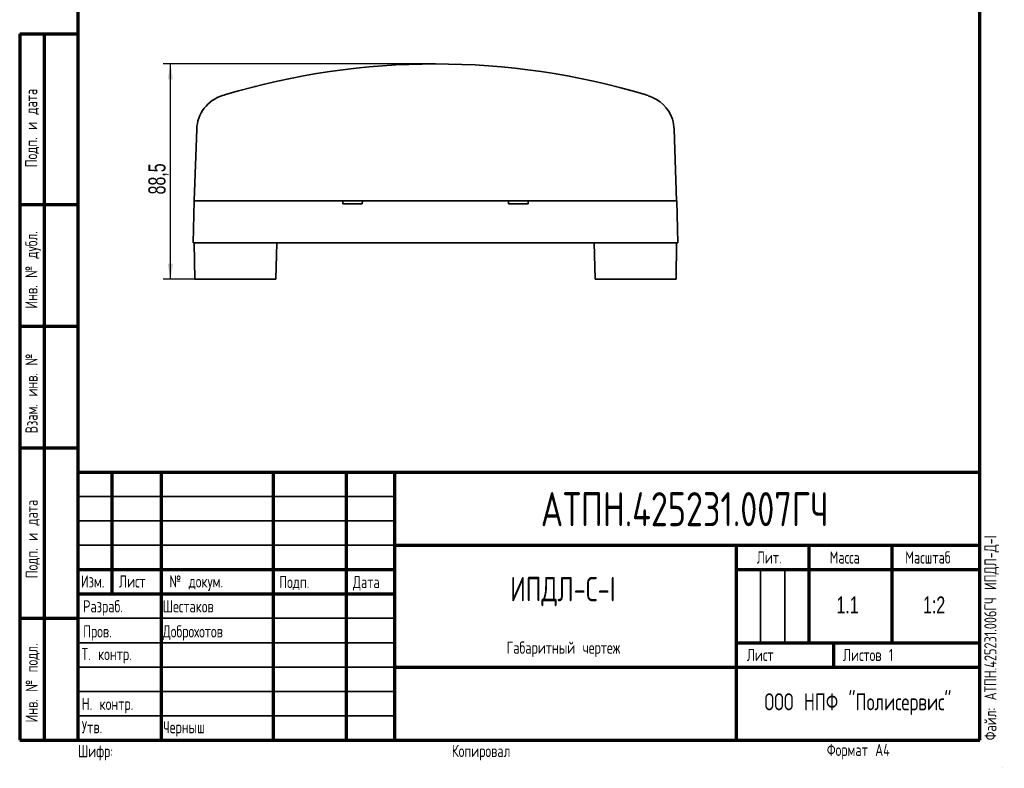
# Model space of a CAD drawing. Header units: millimetres. Extents: x 8 to 210, y -1 to 292.
# Tile 1 of 3: x 8 to 210, y -1 to 153. Entities that reach past the tile are written whole.
import ezdxf

# ---------------------------------------------------------------- set-up
doc = ezdxf.new("R2010")
doc.units = ezdxf.units.MM
doc.layers.add('ЦВЕТ_ОСНОВНОЙ_НАДПИСИ_И_РАМКИ', color=7, linetype='Continuous')
doc.layers.add('ЧЕРТЕЖ', color=7, linetype='Continuous', lineweight=25)
doc.styles.add('SLDTEXTSTYLE0', font='TXT', dxfattribs={"width": 0.7, "bigfont": 'bigfont'})
doc.styles.add('SLDTEXTSTYLE1', font='TXT', dxfattribs={"width": 0.7})
doc.styles.add('SLDTEXTSTYLE2', font='TXT', dxfattribs={"width": 0.605, "bigfont": 'bigfont'})
doc.dimstyles.new('SLDDIMSTYLE0', dxfattribs={"dimtxt": 3.5, "dimasz": 3.2, "dimexe": 0, "dimexo": 0.0625, "dimgap": 0.875, "dimtad": 2, "dimdec": 1, "dimlfac": 2, "dimrnd": 1e-09, "dimzin": 12, "dimdsep": 46, "dimtxsty": 'SLDTEXTSTYLE1', "dimsah": 1, "dimcen": 0.09, "dimadec": 0, "dimazin": 3, "dimtfac": 1, "dimtdec": 1, "dimtofl": 0, "dimtmove": 0, "dimatfit": 3, "dimfxl": 0, "dimfrac": 2, "dimtolj": 1, "dimtzin": 12, "dimarcsym": 0})

# ---------------------------------------------------------------- blocks, each defined once
blk = doc.blocks.new('_D_8')
at = {"layer": 'ЧЕРТЕЖ'}
for p, q in [((93.31, 143.85), (37.42, 143.85)), ((38.92, 99.62), (38.92, 143.85)), ((50.43, 99.62), (37.42, 99.62))]:
    blk.add_line(p, q, dxfattribs=at)
for points in [[(38.92, 143.85), (38.37, 140.65), (39.47, 140.65)], [(38.92, 99.62), (39.47, 102.82), (38.37, 102.82)]]:
    blk.add_solid(points, dxfattribs=at)
at = {"layer": 'ЧЕРТЕЖ', "insert": (34.41, 117.04), "char_height": 3.5, "attachment_point": 1, "rotation": 90, "style": 'SLDTEXTSTYLE1'}
blk.add_mtext('88,5', dxfattribs=at)

msp = doc.modelspace()

# ---------------------------------------------------------------- linework, layer by layer
at = {"color": 7, "linetype": 'Continuous', "lineweight": 35}
for p, q in [((43.805, 115.749), (44.318, 130.436)), ((142.293, 130.436), (142.805, 115.749)), ((43.575, 107.124), (43.8, 115.699)), ((43.8, 115.699), (50.297, 115.699)), ((50.301, 115.749), (43.805, 115.749)), ((44.648, 115.699), (44.648, 115.749)), ((50.297, 115.699), (74.275, 115.699)), ((50.301, 115.749), (136.309, 115.749)), ((74.273, 115.749), (74.275, 115.699)), ((74.275, 115.699), (74.305, 115.124)), ((78.336, 115.699), (78.305, 115.124)), ((78.338, 115.749), (78.336, 115.699)), ((78.336, 115.699), (108.275, 115.699)), ((108.275, 115.699), (108.273, 115.749)), ((108.305, 115.124), (108.275, 115.699)), ((112.305, 115.124), (112.336, 115.699)), ((112.336, 115.699), (112.338, 115.749)), ((112.336, 115.699), (136.314, 115.699)), ((142.805, 115.749), (136.309, 115.749)), ((136.314, 115.699), (142.811, 115.699)), ((141.963, 115.749), (141.963, 115.699)), ((142.811, 115.699), (143.036, 107.124)), ((78.305, 115.124), (74.305, 115.124)), ((112.305, 115.124), (108.305, 115.124)), ((50.073, 107.124), (43.575, 107.124)), ((43.936, 99.624), (43.805, 107.124)), ((50.073, 107.124), (136.538, 107.124)), ((60.749, 107.124), (60.553, 99.624)), ((61.024, 107.119), (60.749, 107.119)), ((61.024, 107.124), (61.024, 107.119)), ((61.463, 107.119), (61.024, 107.119)), ((61.463, 107.124), (61.463, 107.119)), ((61.826, 107.119), (61.463, 107.119)), ((61.826, 107.124), (61.826, 107.119)), ((63.303, 107.119), (61.826, 107.119)), ((63.303, 107.124), (63.303, 107.119)), ((63.748, 107.119), (63.348, 107.119)), ((63.551, 107.124), (63.551, 107.119)), ((64.321, 107.119), (63.551, 107.119)), ((64.321, 107.124), (64.321, 107.119)), ((64.758, 107.119), (64.321, 107.119)), ((64.758, 107.124), (64.758, 107.119)), ((65.528, 107.119), (64.758, 107.119)), ((65.528, 107.124), (65.528, 107.119)), ((66.363, 107.119), (65.573, 107.119)), ((66.363, 107.124), (66.363, 107.119)), ((66.725, 107.124), (66.725, 107.119)), ((67.157, 107.119), (66.725, 107.119)), ((67.157, 107.124), (67.157, 107.119)), ((67.778, 107.119), (67.157, 107.119)), ((67.778, 107.124), (67.778, 107.119)), ((68.235, 107.119), (67.778, 107.119)), ((68.235, 107.124), (68.235, 107.119)), ((68.489, 107.124), (68.489, 107.119)), ((69.347, 107.119), (68.489, 107.119)), ((69.694, 107.119), (69.347, 107.119)), ((69.694, 107.124), (69.694, 107.119)), ((69.938, 107.119), (69.694, 107.119)), ((69.938, 107.124), (69.938, 107.119)), ((70.198, 107.124), (70.198, 107.119)), ((71.38, 107.119), (70.198, 107.119)), ((71.38, 107.124), (71.38, 107.119)), ((71.678, 107.124), (71.678, 107.119)), ((72.358, 107.119), (71.678, 107.119)), ((72.817, 107.119), (72.358, 107.119)), ((73.024, 107.119), (72.817, 107.119)), ((73.024, 107.124), (73.024, 107.119)), ((73.259, 107.124), (73.259, 107.119)), ((73.876, 107.119), (73.259, 107.119)), ((74.354, 107.119), (73.876, 107.119)), ((74.541, 107.119), (74.354, 107.119)), ((74.541, 107.124), (74.541, 107.119)), ((74.658, 107.119), (74.632, 107.119)), ((74.658, 107.124), (74.658, 107.119)), ((74.91, 107.124), (74.91, 107.119)), ((75.343, 107.119), (74.91, 107.119)), ((75.343, 107.124), (75.343, 107.119)), ((75.964, 107.119), (75.343, 107.119)), ((75.964, 107.124), (75.964, 107.119)), ((76.421, 107.119), (75.964, 107.119)), ((76.421, 107.124), (76.421, 107.119)), ((76.674, 107.124), (76.674, 107.119)), ((77.532, 107.119), (76.674, 107.119)), ((77.88, 107.119), (77.532, 107.119)), ((77.88, 107.124), (77.88, 107.119)), ((78.124, 107.119), (77.88, 107.119)), ((78.124, 107.124), (78.124, 107.119)), ((78.351, 107.124), (78.351, 107.119)), ((78.734, 107.119), (78.351, 107.119)), ((78.734, 107.124), (78.734, 107.119)), ((78.846, 107.124), (78.846, 107.119)), ((79.228, 107.119), (78.846, 107.119)), ((79.228, 107.124), (79.228, 107.119)), ((90.113, 107.124), (90.113, 107.119)), ((91.757, 107.119), (90.113, 107.119)), ((91.757, 107.124), (91.757, 107.119)), ((92.554, 107.124), (92.554, 107.119)), ((95.052, 107.119), (92.554, 107.119)), ((95.052, 107.124), (95.052, 107.119)), ((95.851, 107.124), (95.851, 107.119)), ((97.494, 107.119), (95.851, 107.119)), ((97.494, 107.124), (97.494, 107.119)), ((111.862, 107.124), (111.862, 107.119)), ((112.475, 107.119), (111.862, 107.119)), ((112.723, 107.119), (112.475, 107.119)), ((112.723, 107.124), (112.723, 107.119)), ((112.897, 107.119), (112.723, 107.119)), ((112.897, 107.124), (112.897, 107.119)), ((112.96, 107.124), (112.96, 107.119)), ((113.028, 107.119), (112.96, 107.119)), ((113.028, 107.124), (113.028, 107.119)), ((113.169, 107.119), (113.028, 107.119)), ((113.169, 107.124), (113.169, 107.119)), ((113.936, 107.119), (113.169, 107.119)), ((113.936, 107.124), (113.936, 107.119)), ((114.029, 107.119), (113.936, 107.119)), ((114.029, 107.124), (114.029, 107.119)), ((114.109, 107.124), (114.109, 107.119)), ((114.613, 107.119), (114.109, 107.119)), ((115.048, 107.119), (114.613, 107.119)), ((115.048, 107.124), (115.048, 107.119)), ((115.09, 107.124), (115.09, 107.119)), ((115.099, 107.119), (115.09, 107.119)), ((115.126, 107.119), (115.099, 107.119)), ((115.204, 107.119), (115.126, 107.119)), ((115.278, 107.119), (115.204, 107.119)), ((115.3, 107.124), (115.3, 107.119)), ((115.312, 107.119), (115.3, 107.119)), ((115.312, 107.124), (115.312, 107.119)), ((116.098, 107.119), (115.312, 107.119)), ((116.098, 107.124), (116.098, 107.119)), ((116.252, 107.124), (116.252, 107.119)), ((116.331, 107.119), (116.252, 107.119)), ((116.331, 107.124), (116.331, 107.119)), ((116.669, 107.119), (116.331, 107.119)), ((117.135, 107.119), (116.669, 107.119)), ((117.135, 107.124), (117.135, 107.119)), ((117.352, 107.124), (117.352, 107.119)), ((117.646, 107.119), (117.352, 107.119)), ((117.646, 107.124), (117.646, 107.119)), ((117.95, 107.119), (117.646, 107.119)), ((117.95, 107.124), (117.95, 107.119)), ((118.244, 107.119), (117.95, 107.119)), ((118.244, 107.124), (118.244, 107.119)), ((118.4, 107.124), (118.4, 107.119)), ((118.887, 107.119), (118.4, 107.119)), ((119.373, 107.119), (118.887, 107.119)), ((119.373, 107.124), (119.373, 107.119)), ((120.033, 107.124), (120.033, 107.119)), ((120.525, 107.119), (120.033, 107.119)), ((120.772, 107.119), (120.525, 107.119)), ((120.772, 107.124), (120.772, 107.119)), ((120.87, 107.119), (120.772, 107.119)), ((120.87, 107.124), (120.87, 107.119)), ((120.919, 107.119), (120.903, 107.119)), ((120.919, 107.124), (120.919, 107.119)), ((121.599, 107.124), (121.599, 107.119)), ((122.084, 107.119), (121.599, 107.119)), ((122.412, 107.119), (122.084, 107.119)), ((122.56, 107.119), (122.412, 107.119)), ((122.56, 107.124), (122.56, 107.119)), ((122.642, 107.124), (122.642, 107.119)), ((123.129, 107.119), (122.642, 107.119)), ((123.616, 107.119), (123.129, 107.119)), ((123.616, 107.124), (123.616, 107.119)), ((123.703, 107.124), (123.703, 107.119)), ((123.862, 107.119), (123.703, 107.119)), ((124.225, 107.119), (123.862, 107.119)), ((124.538, 107.119), (124.225, 107.119)), ((124.538, 107.124), (124.538, 107.119)), ((124.609, 107.124), (124.609, 107.119)), ((124.768, 107.119), (124.609, 107.119)), ((125.132, 107.119), (124.768, 107.119)), ((125.445, 107.119), (125.132, 107.119)), ((125.445, 107.124), (125.445, 107.119)), ((125.585, 107.124), (125.585, 107.119)), ((125.862, 107.119), (125.585, 107.119)), ((126.058, 99.624), (125.861, 107.124)), ((143.036, 107.124), (136.538, 107.124)), ((142.806, 107.124), (142.675, 99.624)), ((50.435, 99.624), (43.936, 99.624)), ((59.803, 99.624), (50.435, 99.624)), ((60.553, 99.624), (59.803, 99.624)), ((126.808, 99.624), (126.058, 99.624)), ((126.808, 99.624), (136.176, 99.624)), ((142.675, 99.624), (136.176, 99.624))]:
    msp.add_line(p, q, dxfattribs=at)
at = {"color": 7, "linetype": 'Continuous', "lineweight": 35, "flags": 128}
for points in [[(49.63, 137.35), (49.985, 137.457), (50.265, 137.541)], [(56.351, 139.206), (56.279, 139.202), (56.202, 139.188)], [(130.408, 139.188), (130.332, 139.202), (130.303, 139.205)], [(136.346, 137.541), (136.703, 137.434), (136.981, 137.35)]]:
    msp.add_lwpolyline(points, dxfattribs=at)
at = {"color": 7, "linetype": 'Continuous', "lineweight": 35}
for centre, radius, start, end in [((93.305, -6.151), 150, 73.3252, 106.6748), ((51.814, 130.174), 7.5, 106.92799, 178), ((134.82, 130.139), 7.489, 18.14112, 72.86456), ((134.882, 130.185), 7.415, 1.94031, 17.98833)]:
    msp.add_arc(centre, radius, start, end, dxfattribs=at)
at = {"layer": 'ЦВЕТ_ОСНОВНОЙ_НАДПИСИ_И_РАМКИ', "lineweight": 70}
for p, q in [((20, 5), (20, 292)), ((205, 5), (205, 292)), ((8, 150), (20, 150)), ((8, 150), (8, 5)), ((13, 150), (13, 5)), ((8, 115), (20, 115)), ((8, 90), (20, 90)), ((8, 65), (20, 65)), ((20, 60), (205, 60)), ((27, 35), (27, 60)), ((37, 60), (37, 5)), ((60, 60), (60, 5)), ((75, 60), (75, 5)), ((85, 5), (85, 60)), ((85, 45), (205, 45)), ((155, 45), (155, 5)), ((170, 25), (170, 45)), ((187, 25), (187, 45)), ((20, 40), (85, 40)), ((155, 40), (205, 40)), ((20, 35), (85, 35)), ((8, 30), (20, 30)), ((155, 25), (205, 25)), ((175, 25), (175, 20)), ((85, 20), (205, 20)), ((8, 5), (20, 5)), ((20, 5), (205, 5))]:
    msp.add_line(p, q, dxfattribs=at)
at = {"layer": 'ЦВЕТ_ОСНОВНОЙ_НАДПИСИ_И_РАМКИ', "lineweight": 25}
for p, q in [((20, 150), (20, 5)), ((205, 68), (205, 60)), ((20, 5), (20, 60)), ((205, 5), (205, 60)), ((20, 5), (205, 5))]:
    msp.add_line(p, q, dxfattribs=at)
at = {"layer": 'ЦВЕТ_ОСНОВНОЙ_НАДПИСИ_И_РАМКИ', "lineweight": 35}
for p, q in [((20, 55), (85, 55)), ((20, 50), (85, 50)), ((20, 45), (85, 45)), ((160, 40), (160, 25)), ((165, 40), (165, 25)), ((20, 30), (85, 30)), ((20, 25), (85, 25)), ((20, 20), (85, 20)), ((20, 15), (85, 15)), ((20, 10), (85, 10))]:
    msp.add_line(p, q, dxfattribs=at)

# ---------------------------------------------------------------- texts
at = {"layer": 'ЦВЕТ_ОСНОВНОЙ_НАДПИСИ_И_РАМКИ', "color": 7, "char_height": 2.5, "attachment_point": 1, "rotation": 90, "style": 'SLDTEXTSTYLE0'}
for s, insert in [('Подп. и дата', (9.102, 122.618)), ('Инв. № дубл.', (9.144, 93.587)), ('Взам. инв. №', (9.177, 67.975)), ('Подп. и дата', (9.22, 38.226)), ('Инв. № подл.', (9.205, 8.609))]:
    msp.add_mtext(s, dxfattribs=dict(at, insert=insert))
at = {"layer": 'ЦВЕТ_ОСНОВНОЙ_НАДПИСИ_И_РАМКИ', "insert": (205.937, 4.941), "char_height": 2.5, "attachment_point": 1, "rotation": 90, "style": 'SLDTEXTSTYLE0'}
msp.add_mtext('Файл: АТПН.425231.006ГЧ ИПДЛ-Д-I', dxfattribs=at)
at = {"layer": 'ЦВЕТ_ОСНОВНОЙ_НАДПИСИ_И_РАМКИ'}
for s, insert, char_height, attachment_point, style in [('АТПН.425231.007ГЧ', (144.454, 55.915), 7, 2, 'SLDTEXTSTYLE0'), ('Лит.', (159.241, 43.743), 2.5, 1, 'SLDTEXTSTYLE0'), ('Масса', (174.197, 43.743), 2.5, 1, 'SLDTEXTSTYLE0'), ('Масштаб', (189.706, 43.743), 2.5, 1, 'SLDTEXTSTYLE0'), ('Изм.', (20.563, 38.821), 2.5, 1, 'SLDTEXTSTYLE0'), ('Лист', (28.365, 38.821), 2.5, 1, 'SLDTEXTSTYLE0'), ('№ докум.', (38.707, 38.821), 2.5, 1, 'SLDTEXTSTYLE0'), ('Подп.', (61.26, 38.698), 2.5, 1, 'SLDTEXTSTYLE0'), ('Дата', (76.379, 38.698), 2.5, 1, 'SLDTEXTSTYLE0'), ('ИПДЛ-С-I', (119.461, 38.502), 5, 2, 'SLDTEXTSTYLE0'), ('1.1', (177.869, 34.492), 3.5, 2, 'SLDTEXTSTYLE1'), ('1:2', (195.632, 34.492), 3.5, 2, 'SLDTEXTSTYLE1'), ('Разраб.', (21.018, 33.711), 2.5, 1, 'SLDTEXTSTYLE0'), ('Шестаков', (37.353, 33.711), 2.5, 1, 'SLDTEXTSTYLE0'), ('Пров.', (21.018, 28.564), 2.5, 1, 'SLDTEXTSTYLE0'), ('Доброхотов', (37.353, 28.564), 2.5, 1, 'SLDTEXTSTYLE0'), ('Габаритный чертеж', (119.557, 25.228), 2.5, 2, 'SLDTEXTSTYLE0'), ('Т. контр.', (20.738, 23.902), 2.5, 1, 'SLDTEXTSTYLE0'), ('Лист', (157.205, 23.728), 2.5, 1, 'SLDTEXTSTYLE0'), ('Листов 1', (176.921, 23.728), 2.5, 1, 'SLDTEXTSTYLE0'), ('ООО НПФ "Полисервис"', (180.003, 14.603), 3.5, 2, 'SLDTEXTSTYLE0'), ('Н. контр.', (20.738, 13.669), 2.5, 1, 'SLDTEXTSTYLE0'), ('Утв.', (20.738, 8.895), 2.5, 1, 'SLDTEXTSTYLE0'), ('Черныш', (37.444, 8.895), 2.5, 1, 'SLDTEXTSTYLE0'), ('Копировал', (96.68, 4.011), 2.5, 1, 'SLDTEXTSTYLE0'), ('Формат A4', (173.631, 4.226), 2.5, 1, 'SLDTEXTSTYLE0'), ('Версия 3', (209.458, -0.671), 0.1, 1, 'SLDTEXTSTYLE2')]:
    msp.add_mtext(s, dxfattribs=dict(at, insert=insert, char_height=char_height, attachment_point=attachment_point, style=style))
at = {"layer": 'ЦВЕТ_ОСНОВНОЙ_НАДПИСИ_И_РАМКИ', "color": 7, "insert": (19.956, 3.976), "char_height": 2.5, "attachment_point": 1, "style": 'SLDTEXTSTYLE0'}
msp.add_mtext('Шифр:', dxfattribs=at)

# ---------------------------------------------------------------- dimensions: what is measured, and where the dimension line sits
at = {"layer": 'ЧЕРТЕЖ'}
dim = msp.add_linear_dim(base=(38.923817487, 143.848813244), p1=(50.434791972, 99.623813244), p2=(93.305440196, 143.848813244), angle=90, dimstyle='SLDDIMSTYLE0', dxfattribs=at)
dim.commit()
dim.dimension.update_dxf_attribs({"geometry": '_D_8', "text_midpoint": (38.923817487, 121.545648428), "dimtype": 160})

doc.saveas('drawing.dxf')
